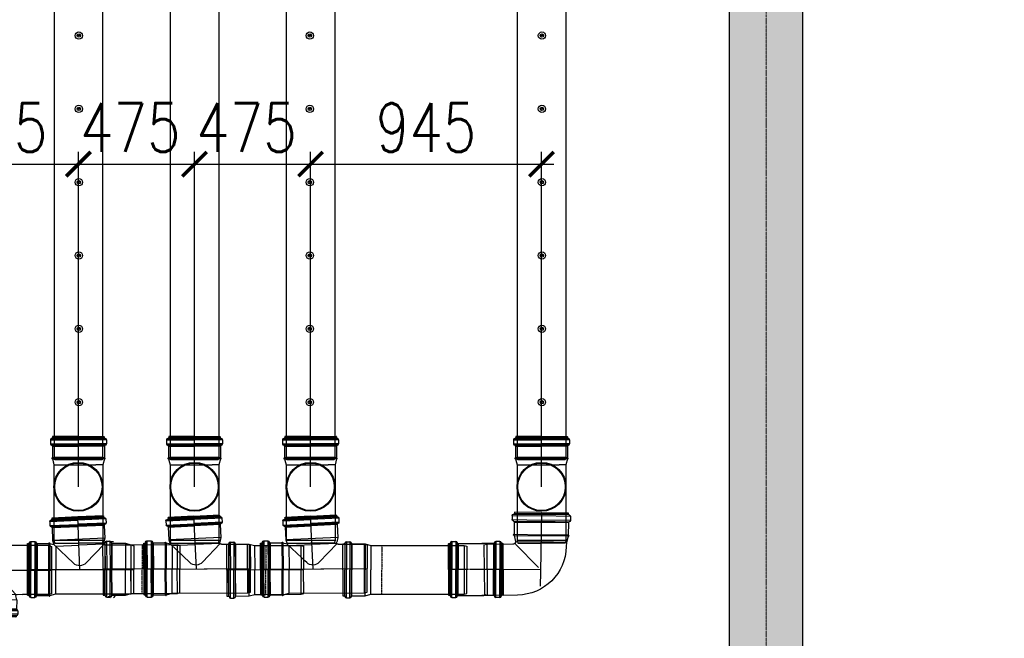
# Model space of a CAD drawing. Header units: millimetres. Extents: x -374129 to 1163271, y -112652 to 695637.
# Tile 134 of 256: x 67266 to 71295, y -45319 to -42788. Entities that reach past the tile are written whole.
import ezdxf
from ezdxf import colors
from ezdxf.entities.mleader import LeaderData, LeaderLine
from ezdxf.math import Vec2, Vec3

# ---------------------------------------------------------------- set-up
doc = ezdxf.new("R2010")
doc.units = ezdxf.units.MM
doc.header["$PDMODE"] = 4
for name, pattern in [('ACAD_ISO04W100', [30, 24, -3, 0, -3]), ('CENTER', [50.8, 31.75, -6.35, 6.35, -6.35]), ('CENTER1', [0.77, 0.5, -0.1, 0.07, -0.1]), ('CENTER2', [3.6, 3, -0.2, 0.2, -0.2]), ('DASHDOT', [20, 13, -3.4, 0.2, -3.4])]:
    doc.linetypes.add(name, pattern=pattern)
for name, color, linetype in [('FK_opisy', 7, 'Continuous'), ('KRT_kreskowanie', 252, 'Continuous'), ('KRT_opisy', 146, 'Continuous'), ('KRT_sciany', 2, 'Continuous'), ('KRT_technologia', 30, 'Continuous'), ('KRT_wymiary', 4, 'Continuous')]:
    doc.layers.add(name, color=color, linetype=linetype)
doc.layers.add('IS_pomocnicza', color=6, linetype='Continuous', lineweight=30)
doc.layers.add('KRT_osie', color=55, linetype='ACAD_ISO04W100', lineweight=18)
doc.styles.add('WYMIAR', font='romans.shx', dxfattribs={"width": 0.8})
doc.dimstyles.new('KRT_1-100', dxfattribs={"dimscale": 100, "dimtxt": 2, "dimasz": 1, "dimexe": 0.5, "dimexo": 0, "dimgap": 0.5, "dimtad": 1, "dimdec": 1, "dimrnd": 0.1, "dimzin": 9, "dimdsep": 46, "dimtxsty": 'WYMIAR', "dimblk": 'ARCHTICK', "dimcen": 0.09, "dimdle": 0.5, "dimclrd": 1, "dimclre": 252, "dimclrt": 256, "dimadec": 0, "dimazin": 0, "dimtfac": 1, "dimtdec": 1, "dimtmove": 0, "dimatfit": 3, "dimfxl": 1, "dimtolj": 1, "dimtzin": 0, "dimarcsym": 0})

# ---------------------------------------------------------------- blocks, each defined once
blk = doc.blocks.new('IS_KAO_trójnik_200_góra')
at = {"layer": 'KRT_technologia', "linetype": 'Continuous', "transparency": 33554687}
for p, q in [((34903.02, 13525.22), (34900.61, 13524.58)), ((34903.02, 13525.22), (34901.38, 13524.78)), ((34903.05, 13525.07), (34903.05, 13514.58)), ((34903.07, 13525.27), (34903.12, 13525.45)), ((34903.14, 13525.32), (34903.14, 13514.58)), ((34903.29, 13525.51), (34903.19, 13525.51)), ((34903.34, 13525.32), (34903.34, 13514.58)), ((34903.41, 13525.29), (34903.36, 13525.45)), ((34903.43, 13525.08), (34903.43, 13514.58)), ((34908.29, 13525.23), (34903.48, 13525.23)), ((34908.29, 13525.23), (34908.29, 13514.58)), ((34908.54, 13525.16), (34908.54, 13514.58)), ((34908.83, 13525.74), (34908.83, 13514.58)), ((34910.88, 13526.05), (34909.2, 13526.05)), ((34909.2, 13526.05), (34909.2, 13514.58)), ((34910.88, 13526.05), (34910.88, 13514.58)), ((34911.25, 13525.74), (34911.25, 13514.58)), ((34911.43, 13525.55), (34911.43, 13525.47)), ((34911.55, 13525.07), (34911.55, 13514.58)), ((34912.15, 13525.14), (34911.79, 13525.14)), ((34911.79, 13525.14), (34911.79, 13514.58)), ((34912.15, 13525.07), (34912.15, 13514.58)), ((34912.22, 13514.58), (34912.22, 13525.07)), ((34869.72, 13524.58), (34868.63, 13524.29)), ((34868.63, 13524.29), (34868.63, 13514.58)), ((34897.28, 13524.58), (34869.72, 13524.58)), ((34869.72, 13504.58), (34869.72, 13524.58)), ((34900.61, 13524.58), (34897.28, 13524.58)), ((34900.61, 13524.58), (34900.61, 13507.41)), ((34868.63, 13504.87), (34868.63, 13514.58)), ((34903.05, 13504.09), (34903.05, 13514.58)), ((34903.14, 13503.84), (34903.14, 13514.58)), ((34903.34, 13503.84), (34903.34, 13514.58)), ((34903.43, 13504.08), (34903.43, 13514.58)), ((34908.29, 13503.92), (34908.29, 13514.58)), ((34908.54, 13504), (34908.54, 13514.58)), ((34908.83, 13503.42), (34908.83, 13514.58)), ((34909.2, 13503.11), (34909.2, 13514.58)), ((34910.88, 13503.11), (34910.88, 13514.58)), ((34911.25, 13503.42), (34911.25, 13514.58)), ((34911.55, 13504.09), (34911.55, 13514.58)), ((34911.79, 13504.01), (34911.79, 13514.58)), ((34912.15, 13504.09), (34912.15, 13514.58)), ((34912.22, 13514.58), (34912.22, 13504.09)), ((34869.72, 13504.58), (34868.63, 13504.87)), ((34897.28, 13504.58), (34869.72, 13504.58)), ((34900.61, 13504.58), (34897.28, 13504.58)), ((34900.61, 13504.58), (34900.61, 13507.41)), ((34903.02, 13503.93), (34900.61, 13504.58)), ((34903.07, 13503.88), (34903.12, 13503.7)), ((34903.29, 13503.65), (34903.19, 13503.65)), ((34903.41, 13503.87), (34903.36, 13503.7)), ((34908.29, 13503.92), (34903.48, 13503.92)), ((34910.88, 13503.11), (34909.2, 13503.11)), ((34911.43, 13503.6), (34911.43, 13503.68)), ((34912.15, 13504.01), (34911.79, 13504.01))]:
    blk.add_line(p, q, dxfattribs=at)
at = {"layer": 'KRT_technologia'}
for radius in [10, 9.7]:
    blk.add_circle((34891.65, 13514.58), radius, dxfattribs=at)
at = {"layer": 'KRT_technologia', "linetype": 'Continuous', "transparency": 33554687}
for centre, radius, start, end in [((34903, 13525.29), 0.0727, 285, 345), ((34903.19, 13525.43), 0.0727, 90, 165), ((34903.29, 13525.43), 0.0727, 15, 90), ((34903.48, 13525.31), 0.0727, 195, 270), ((34908.29, 13525.6), 0.364, 270, 354.2608), ((34909.2, 13525.51), 0.545, 90, 174.2608), ((34910.88, 13525.51), 0.545, 5, 90), ((34911.79, 13525.51), 0.364, 185, 270), ((34912.15, 13525.07), 0.0727, 0, 90), ((34903, 13503.86), 0.0727, 15, 75), ((34903.19, 13503.72), 0.0727, 195, 270), ((34903.29, 13503.72), 0.0727, 270, 345), ((34903.48, 13503.85), 0.0727, 90, 165), ((34908.29, 13503.56), 0.364, 5.7392, 90), ((34909.2, 13503.65), 0.545, 185.7392, 270), ((34910.88, 13503.65), 0.545, 270, 355), ((34911.79, 13503.65), 0.364, 90, 175), ((34912.15, 13504.09), 0.0727, 270, 0)]:
    blk.add_arc(centre, radius, start, end, dxfattribs=at)
blk = doc.blocks.new('kk')
at = {"layer": 'KRT_technologia', "linetype": 'Continuous', "lineweight": 25}
for p, q in [((0, 0), (-5.77, 0)), ((0, 0), (5.77, 0)), ((-6.31, -0.74), (-6.31, -1.66)), ((-6.31, -0.74), (0, -0.74)), ((-6.31, -1.66), (0, -1.66)), ((-6.04, -0.44), (-5.99, -0.43)), ((-6.04, -0.44), (0, -0.44)), ((-6.04, -1.96), (0, -1.96)), ((-5.81, -0.04), (-5.81, -0.23)), ((-5.81, -0.23), (0, -0.23)), ((5.81, -0.23), (0, -0.23)), ((6.04, -0.44), (0, -0.44)), ((6.31, -0.74), (0, -0.74)), ((6.31, -1.66), (0, -1.66)), ((6.04, -1.96), (0, -1.96)), ((5.81, -0.04), (5.81, -0.23)), ((6.04, -0.44), (5.99, -0.43)), ((6.31, -0.74), (6.31, -1.66)), ((-5.86, -2.16), (-5.86, -4.81)), ((-5.86, -2.16), (0, -2.16)), ((5.86, -2.16), (0, -2.16)), ((5.86, -2.16), (5.86, -4.81)), ((-6.01, -4.91), (-6.01, -4.97)), ((-5.89, -4.85), (-5.98, -4.87)), ((-5.88, -5.03), (-5.98, -5.01)), ((-5.86, -4.81), (0, -4.81)), ((-5.85, -5.06), (-5.5, -6.38)), ((-5.85, -5.06), (0, -5.06)), ((-5.5, -6.38), (-5.5, -7.3)), ((-5.5, -6.38), (0, -6.38)), ((5.86, -4.81), (0, -4.81)), ((5.85, -5.06), (0, -5.06)), ((5.33, -6.38), (0, -6.38)), ((5.85, -5.06), (5.5, -6.38)), ((5.5, -6.38), (5.5, -6.39)), ((5.88, -5.03), (5.98, -5.01)), ((5.89, -4.85), (5.98, -4.87)), ((6.01, -4.91), (6.01, -4.97)), ((5.5, -6.97), (0.45, -11.89)), ((6.08, -6.99), (11.74, -7.13)), ((11.74, -7.13), (11.45, -18.13)), ((11.74, -7.13), (12.34, -7.31)), ((12.34, -7.31), (12.06, -17.98)), ((4.88, -17.96), (11.45, -18.13)), ((11.45, -18.13), (12.06, -17.98))]:
    blk.add_line(p, q, dxfattribs=at)
at = {"layer": 'KRT_technologia', "linetype": 'CENTER', "lineweight": 25}
for p, q in [((0, 0), (0, -12.84)), ((0, -12.33), (12.2, -12.65)), ((0, -12.84), (0, -15.98))]:
    blk.add_line(p, q, dxfattribs=at)
at = {"layer": 'KRT_technologia', "linetype": 'Continuous', "lineweight": 25}
for centre, radius, start, end in [((-5.77, -0.04), 0.04, 90, 180), ((5.77, -0.04), 0.04, 0, 90), ((-6.01, -0.74), 0.3, 95, 180), ((-6.01, -1.66), 0.3, 180, 264.2608), ((-6.06, -2.16), 0.2, 0, 84.2608), ((-6.01, -0.23), 0.2, 275, 0), ((6.01, -0.23), 0.2, 180, 265), ((6.06, -2.16), 0.2, 95.7392, 180), ((6.01, -0.74), 0.3, 0, 85), ((6.01, -1.66), 0.3, 275.7392, 0), ((-5.97, -4.91), 0.04, 105, 180), ((-5.97, -4.97), 0.04, 180, 255), ((-5.9, -4.81), 0.04, 285, 0), ((-5.89, -5.07), 0.04, 15, 75), ((6.1, -6.39), 0.6, 180, 268.5), ((5.89, -5.07), 0.04, 105, 165), ((5.9, -4.81), 0.04, 180, 255), ((5.97, -4.91), 0.04, 0, 75), ((5.97, -4.97), 0.04, 285, 0), ((5.16, -7.3), 10.66, 180, 268.5)]:
    blk.add_arc(centre, radius, start, end, dxfattribs=at)
blk = doc.blocks.new('IS_WNT_KAO_trójnik_200')
at = {"layer": 'KRT_technologia', "linetype": 'Continuous', "transparency": 33554687}
for p, q in [((34086.14, 14802.05), (34097.29, 14802.09)), ((34086.32, 14802.23), (34086.4, 14802.24)), ((34086.73, 14802.95), (34086.73, 14802.6)), ((34086.73, 14802.6), (34097.29, 14802.63)), ((34097.29, 14803.03), (34086.8, 14803.03)), ((34086.8, 14802.95), (34097.29, 14802.99)), ((34086.8, 14802.35), (34097.3, 14802.39)), ((34107.77, 14802.95), (34097.28, 14802.92)), ((34107.84, 14802.6), (34097.28, 14802.56)), ((34107.77, 14802.35), (34097.28, 14802.32)), ((34108.44, 14802.06), (34097.28, 14802.02)), ((34097.29, 14803.03), (34107.78, 14803.03)), ((34097.29, 14781.52), (34097.29, 14803.03)), ((34107.79, 14803.03), (34107.86, 14802.97)), ((34107.86, 14802.95), (34107.86, 14802.6)), ((34108.27, 14802.23), (34108.19, 14802.24)), ((34085.82, 14801.68), (34097.3, 14801.72)), ((34085.82, 14801.69), (34085.82, 14800)), ((34085.83, 14800), (34097.3, 14800.04)), ((34086.14, 14799.63), (34097.3, 14799.67)), ((34086.64, 14799.1), (34086.64, 14793.86)), ((34086.65, 14799.1), (34097.3, 14799.13)), ((34086.73, 14799.34), (34097.3, 14799.38)), ((34108.76, 14801.69), (34097.28, 14801.65)), ((34108.76, 14800), (34097.29, 14799.97)), ((34108.45, 14799.64), (34097.29, 14799.6)), ((34107.87, 14799.34), (34097.29, 14799.31)), ((34107.95, 14799.1), (34097.29, 14799.06)), ((34107.95, 14799.1), (34107.95, 14793.86)), ((34108.77, 14801.69), (34108.77, 14800)), ((34086.64, 14793.86), (34087.17, 14791.86)), ((34086.64, 14793.86), (34107.95, 14793.86)), ((34107.95, 14793.86), (34107.5, 14792.18)), ((34116.94, 14793.86), (34115.26, 14793.79)), ((34116.94, 14793.86), (34117.44, 14782.4)), ((34075.88, 14790.6), (34074.8, 14790.26)), ((34074.8, 14790.26), (34075.22, 14780.56)), ((34086.59, 14791.06), (34075.88, 14790.6)), ((34076.75, 14770.61), (34075.88, 14790.6)), ((34087.06, 14791.31), (34094.66, 14784.04)), ((34087.26, 14791.38), (34097.26, 14791.42)), ((34106.77, 14791.45), (34097.26, 14791.42)), ((34099.81, 14784.16), (34107.51, 14792.23)), ((34106.77, 14791.45), (34107.18, 14781.95)), ((34109.12, 14792.69), (34107.5, 14792.18)), ((34109.16, 14792.54), (34109.61, 14782.06)), ((34109.17, 14792.74), (34109.21, 14792.92)), ((34109.24, 14792.79), (34109.71, 14782.06)), ((34109.38, 14792.99), (34109.27, 14792.98)), ((34109.43, 14792.8), (34109.9, 14782.07)), ((34109.5, 14792.77), (34109.45, 14792.94)), ((34109.54, 14792.56), (34110, 14782.08)), ((34114.39, 14792.93), (34109.58, 14792.72)), ((34114.39, 14792.93), (34114.85, 14782.29)), ((34114.63, 14792.87), (34115.1, 14782.3)), ((34114.9, 14793.46), (34115.39, 14782.31)), ((34115.26, 14793.79), (34115.76, 14782.33)), ((34117.32, 14793.57), (34117.81, 14782.42)), ((34117.5, 14793.39), (34117.51, 14793.31)), ((34117.65, 14792.91), (34118.11, 14782.43)), ((34118.24, 14793.01), (34117.89, 14792.99)), ((34117.89, 14792.99), (34118.35, 14782.44)), ((34118.25, 14792.94), (34118.7, 14782.46)), ((34118.78, 14782.46), (34118.32, 14792.94)), ((34118.78, 14782.46), (34092.93, 14781.33)), ((34099.81, 14784.16), (34100.5, 14784.88)), ((34107.62, 14771.96), (34107.18, 14781.95)), ((34110.07, 14771.58), (34109.61, 14782.06)), ((34110.17, 14771.33), (34109.71, 14782.06)), ((34110.37, 14771.34), (34109.9, 14782.07)), ((34110.45, 14771.59), (34110, 14782.08)), ((34115.32, 14771.64), (34114.85, 14782.29)), ((34115.56, 14771.73), (34115.1, 14782.3)), ((34115.88, 14771.16), (34115.39, 14782.31)), ((34116.26, 14770.87), (34115.76, 14782.33)), ((34117.94, 14770.94), (34117.44, 14782.4)), ((34118.29, 14771.27), (34117.81, 14782.42)), ((34118.56, 14771.95), (34118.11, 14782.43)), ((34118.81, 14771.89), (34118.35, 14782.44)), ((34119.16, 14771.97), (34118.7, 14782.46)), ((34118.78, 14782.46), (34119.24, 14771.98)), ((34094.12, 14781.38), (34075.22, 14780.56)), ((34075.65, 14770.86), (34075.22, 14780.56)), ((34076.75, 14770.61), (34075.65, 14770.86)), ((34107.62, 14771.96), (34076.75, 14770.61)), ((34110.04, 14771.42), (34107.62, 14771.96)), ((34110.1, 14771.37), (34110.15, 14771.2)), ((34110.33, 14771.15), (34110.23, 14771.15)), ((34110.44, 14771.38), (34110.4, 14771.21)), ((34115.32, 14771.64), (34110.5, 14771.43)), ((34117.94, 14770.94), (34116.26, 14770.87)), ((34118.46, 14771.46), (34118.46, 14771.54)), ((34119.17, 14771.9), (34118.81, 14771.89))]:
    blk.add_line(p, q, dxfattribs=at)
for centre, radius, start, end in [((34086.37, 14801.69), 0.545, 95, 180), ((34086.37, 14802.6), 0.364, 275, 0), ((34086.8, 14802.95), 0.0727, 90, 180), ((34107.78, 14802.95), 0.0727, 0, 90), ((34108.22, 14802.6), 0.364, 180, 265), ((34108.22, 14801.69), 0.545, 0, 85), ((34086.37, 14800), 0.545, 180, 264.2608), ((34086.27, 14799.1), 0.364, 0, 84.2608), ((34108.31, 14799.1), 0.364, 95.7392, 180), ((34108.22, 14800), 0.545, 275.7392, 0), ((34116.96, 14793.32), 0.545, 7.5, 92.5), ((34086.56, 14791.7), 0.636, 272.5, 15), ((34109.09, 14792.76), 0.0727, 287.5, 347.5), ((34109.28, 14792.91), 0.0727, 92.5, 167.5), ((34109.38, 14792.91), 0.0727, 17.5, 92.5), ((34109.57, 14792.79), 0.0727, 197.5, 272.5), ((34114.37, 14793.3), 0.364, 272.5, 356.7608), ((34115.28, 14793.24), 0.545, 92.5, 176.7608), ((34117.87, 14793.36), 0.364, 187.5, 272.5), ((34118.25, 14792.94), 0.0727, 2.5, 92.5), ((34097.18, 14786.67), 3.64, 226.25, 316.3455), ((34110.03, 14771.35), 0.0727, 17.5, 77.5), ((34110.22, 14771.22), 0.0727, 197.5, 272.5), ((34110.33, 14771.23), 0.0727, 272.5, 347.5), ((34110.51, 14771.36), 0.0727, 92.5, 167.5), ((34115.33, 14771.28), 0.364, 8.2392, 92.5), ((34116.23, 14771.41), 0.545, 188.2392, 272.5), ((34117.92, 14771.48), 0.545, 272.5, 357.5), ((34118.83, 14771.52), 0.364, 92.5, 177.5), ((34119.16, 14771.97), 0.0727, 272.5, 2.5)]:
    blk.add_arc(centre, radius, start, end, dxfattribs=at)
blk = doc.blocks.new('IS_KAO_rura_z_kielichem_200')
at = {"layer": 'KRT_technologia', "linetype": 'Continuous', "transparency": 33554687}
for p, q in [((34252.2, 14721.68), (34250.8, 14721.68)), ((34250.8, 14721.68), (34250.8, 14710.24)), ((34252.2, 14721.68), (34252.2, 14710.24)), ((34203.99, 14720.24), (34202.96, 14719.93)), ((34202.96, 14719.93), (34202.96, 14710.24)), ((34242.28, 14720.24), (34203.99, 14720.24)), ((34203.99, 14700.24), (34203.99, 14720.24)), ((34242.28, 14720.24), (34237.69, 14720.24)), ((34244.52, 14720.84), (34242.28, 14720.24)), ((34242.28, 14720.24), (34242.28, 14710.24)), ((34250.06, 14720.84), (34244.52, 14720.84)), ((34244.52, 14720.84), (34244.52, 14710.24)), ((34250.06, 14720.84), (34250.06, 14710.24)), ((34250.15, 14720.93), (34250.16, 14721.1)), ((34250.16, 14721.1), (34250.16, 14710.24)), ((34252.85, 14720.93), (34252.83, 14721.1)), ((34252.83, 14721.1), (34252.83, 14710.24)), ((34253.68, 14720.84), (34252.94, 14720.84)), ((34252.94, 14720.84), (34252.94, 14710.24)), ((34253.68, 14710.24), (34253.68, 14720.84)), ((34202.96, 14700.56), (34202.96, 14710.24)), ((34242.28, 14700.24), (34242.28, 14710.24)), ((34244.52, 14699.64), (34244.52, 14710.24)), ((34250.06, 14699.64), (34250.06, 14710.24)), ((34250.16, 14699.39), (34250.16, 14710.24)), ((34250.8, 14698.81), (34250.8, 14710.24)), ((34252.2, 14698.81), (34252.2, 14710.24)), ((34252.83, 14699.39), (34252.83, 14710.24)), ((34252.94, 14699.64), (34252.94, 14710.24)), ((34253.68, 14710.24), (34253.68, 14699.64)), ((34203.99, 14700.24), (34202.96, 14700.56)), ((34242.28, 14700.24), (34203.99, 14700.24)), ((34242.28, 14700.24), (34237.69, 14700.24)), ((34244.52, 14699.64), (34242.28, 14700.24)), ((34250.06, 14699.64), (34244.52, 14699.64)), ((34250.15, 14699.56), (34250.16, 14699.39)), ((34252.2, 14698.81), (34250.8, 14698.81)), ((34252.85, 14699.56), (34252.83, 14699.39)), ((34253.68, 14699.64), (34252.94, 14699.64))]:
    blk.add_line(p, q, dxfattribs=at)
at = {"layer": 'KRT_technologia', "linetype": 'CENTER1', "transparency": 33554687}
for p in [(34237.69, 14720.3), (34237.69, 14700.19)]:
    blk.add_line(p, (34237.69, 14710.24), dxfattribs=at)
at = {"layer": 'KRT_technologia', "linetype": 'Continuous', "transparency": 33554687}
for centre, radius, start, end in [((34250.8, 14721.04), 0.636, 90, 175), ((34252.2, 14721.04), 0.636, 5, 90), ((34250.06, 14720.94), 0.0909, 270, 355), ((34252.94, 14720.94), 0.0909, 185, 270), ((34250.06, 14699.55), 0.0909, 5, 90), ((34250.8, 14699.44), 0.636, 185, 270), ((34252.2, 14699.44), 0.636, 270, 355), ((34252.94, 14699.55), 0.0909, 90, 175)]:
    blk.add_arc(centre, radius, start, end, dxfattribs=at)
blk = doc.blocks.new('IS_KAO_nasuwka_200')
at = {"layer": 'KRT_technologia', "linetype": 'Continuous', "transparency": 33554687}
for p, q in [((34239.89, 14701.4), (34241.57, 14701.4)), ((34239.89, 14701.4), (34239.89, 14689.93)), ((34241.57, 14701.4), (34241.57, 14689.93)), ((34259.56, 14701.4), (34257.88, 14701.4)), ((34257.88, 14701.4), (34257.88, 14689.93)), ((34259.56, 14701.4), (34259.56, 14689.93)), ((34238.55, 14689.93), (34238.55, 14700.41)), ((34238.62, 14700.49), (34238.98, 14700.49)), ((34238.62, 14700.36), (34238.62, 14689.93)), ((34239.22, 14700.45), (34239.22, 14689.93)), ((34239.35, 14700.9), (34239.34, 14700.82)), ((34239.35, 14700.9), (34239.35, 14689.93)), ((34239.52, 14701.12), (34239.52, 14689.93)), ((34241.94, 14701.13), (34241.94, 14689.93)), ((34242.12, 14700.9), (34242.12, 14689.93)), ((34242.23, 14700.54), (34242.23, 14689.93)), ((34242.48, 14700.58), (34253.04, 14700.58)), ((34242.48, 14700.58), (34242.48, 14689.93)), ((34256.98, 14700.58), (34252.16, 14700.58)), ((34256.98, 14700.58), (34256.98, 14689.93)), ((34257.22, 14700.54), (34257.22, 14689.93)), ((34257.34, 14700.9), (34257.34, 14689.93)), ((34257.52, 14701.13), (34257.52, 14689.93)), ((34259.93, 14701.12), (34259.93, 14689.93)), ((34260.11, 14700.9), (34260.12, 14700.82)), ((34260.11, 14700.9), (34260.11, 14689.93)), ((34260.23, 14700.45), (34260.23, 14689.93)), ((34260.83, 14700.49), (34260.48, 14700.49)), ((34260.83, 14700.36), (34260.83, 14689.93)), ((34260.9, 14689.93), (34260.9, 14700.41)), ((34238.55, 14689.93), (34238.55, 14679.44)), ((34238.62, 14679.5), (34238.62, 14689.93)), ((34239.22, 14679.4), (34239.22, 14689.93)), ((34239.35, 14678.96), (34239.35, 14689.93)), ((34239.52, 14678.73), (34239.52, 14689.93)), ((34239.89, 14678.46), (34239.89, 14689.93)), ((34241.57, 14678.46), (34241.57, 14689.93)), ((34241.94, 14678.73), (34241.94, 14689.93)), ((34242.12, 14678.95), (34242.12, 14689.93)), ((34242.23, 14679.31), (34242.23, 14689.93)), ((34242.48, 14679.28), (34242.48, 14689.93)), ((34256.98, 14679.28), (34256.98, 14689.93)), ((34257.22, 14679.31), (34257.22, 14689.93)), ((34257.34, 14678.95), (34257.34, 14689.93)), ((34257.52, 14678.73), (34257.52, 14689.93)), ((34257.88, 14678.46), (34257.88, 14689.93)), ((34259.56, 14678.46), (34259.56, 14689.93)), ((34259.93, 14678.73), (34259.93, 14689.93)), ((34260.11, 14678.96), (34260.11, 14689.93)), ((34260.23, 14679.4), (34260.23, 14689.93)), ((34260.83, 14679.5), (34260.83, 14689.93)), ((34260.9, 14689.93), (34260.9, 14679.44)), ((34238.62, 14679.37), (34238.98, 14679.37)), ((34239.35, 14678.96), (34239.34, 14679.04)), ((34239.89, 14678.46), (34241.57, 14678.46)), ((34242.48, 14679.28), (34253.04, 14679.28)), ((34256.98, 14679.28), (34252.16, 14679.28)), ((34259.56, 14678.46), (34257.88, 14678.46)), ((34260.11, 14678.96), (34260.12, 14679.04)), ((34260.83, 14679.37), (34260.48, 14679.37))]:
    blk.add_line(p, q, dxfattribs=at)
at = {"layer": 'KRT_technologia', "linetype": 'CENTER2', "transparency": 33554687}
blk.add_line((34260.9, 14689.93), (34238.55, 14689.93), dxfattribs=at)
at = {"layer": 'KRT_technologia', "linetype": 'Continuous', "transparency": 33554687}
for centre, radius, start, end in [((34239.89, 14700.85), 0.545, 90, 175), ((34241.57, 14700.85), 0.545, 5.7392, 90), ((34257.88, 14700.85), 0.545, 90, 174.2608), ((34259.56, 14700.85), 0.545, 5, 90), ((34238.62, 14700.41), 0.0727, 90, 180), ((34238.98, 14700.85), 0.363, 270, 355), ((34242.48, 14700.94), 0.363, 185.7392, 270), ((34256.98, 14700.94), 0.363, 270, 354.2608), ((34260.48, 14700.85), 0.363, 185, 270), ((34260.83, 14700.41), 0.0727, 0, 90), ((34238.62, 14679.44), 0.0727, 180, 270), ((34238.98, 14679), 0.363, 5, 90), ((34239.89, 14679), 0.545, 185, 270), ((34241.57, 14679), 0.545, 270, 354.2608), ((34242.48, 14678.91), 0.363, 90, 174.2608), ((34256.98, 14678.91), 0.363, 5.7392, 90), ((34257.88, 14679), 0.545, 185.7392, 270), ((34259.56, 14679), 0.545, 270, 355), ((34260.48, 14679), 0.363, 90, 175), ((34260.83, 14679.44), 0.0727, 270, 0)]:
    blk.add_arc(centre, radius, start, end, dxfattribs=at)
blk = doc.blocks.new('IS_KAO_kielich_200')
at = {"layer": 'KRT_technologia', "linetype": 'Continuous', "transparency": 33554687}
for p, q in [((34215.99, 14693.51), (34214.95, 14693.19)), ((34214.95, 14693.19), (34214.95, 14683.51)), ((34234.97, 14693.51), (34215.99, 14693.51)), ((34215.99, 14693.51), (34215.99, 14683.51)), ((34234.97, 14693.51), (34230.38, 14693.51)), ((34237.21, 14694.11), (34234.97, 14693.51)), ((34234.97, 14693.51), (34234.97, 14683.51)), ((34242.75, 14694.11), (34237.21, 14694.11)), ((34237.21, 14694.11), (34237.21, 14683.51)), ((34242.75, 14694.11), (34242.75, 14683.51)), ((34242.84, 14694.19), (34242.86, 14694.36)), ((34242.86, 14694.36), (34242.86, 14683.51)), ((34244.89, 14694.94), (34243.49, 14694.94)), ((34243.49, 14694.94), (34243.49, 14683.51)), ((34244.89, 14694.94), (34244.89, 14683.51)), ((34245.54, 14694.19), (34245.53, 14694.36)), ((34245.53, 14694.36), (34245.53, 14683.51)), ((34246.37, 14694.11), (34245.63, 14694.11)), ((34245.63, 14694.11), (34245.63, 14683.51)), ((34246.37, 14683.51), (34246.37, 14694.11)), ((34214.95, 14673.82), (34214.95, 14683.51)), ((34215.99, 14673.51), (34215.99, 14683.51)), ((34234.97, 14673.51), (34234.97, 14683.51)), ((34237.21, 14672.91), (34237.21, 14683.51)), ((34242.75, 14672.91), (34242.75, 14683.51)), ((34242.86, 14672.65), (34242.86, 14683.51)), ((34243.49, 14672.07), (34243.49, 14683.51)), ((34244.89, 14672.07), (34244.89, 14683.51)), ((34245.53, 14672.65), (34245.53, 14683.51)), ((34245.63, 14672.91), (34245.63, 14683.51)), ((34246.37, 14683.51), (34246.37, 14672.91)), ((34215.99, 14673.51), (34214.95, 14673.82)), ((34234.97, 14673.51), (34215.99, 14673.51)), ((34234.97, 14673.51), (34230.38, 14673.51)), ((34237.21, 14672.91), (34234.97, 14673.51)), ((34242.75, 14672.91), (34237.21, 14672.91)), ((34242.84, 14672.82), (34242.86, 14672.65)), ((34244.89, 14672.07), (34243.49, 14672.07)), ((34245.54, 14672.82), (34245.53, 14672.65)), ((34246.37, 14672.91), (34245.63, 14672.91))]:
    blk.add_line(p, q, dxfattribs=at)
at = {"layer": 'KRT_technologia', "linetype": 'CENTER1', "transparency": 33554687}
for p in [(34230.38, 14693.56), (34230.38, 14673.45)]:
    blk.add_line(p, (34230.38, 14683.51), dxfattribs=at)
at = {"layer": 'KRT_technologia', "linetype": 'DASHDOT', "ltscale": 3, "transparency": 33554687}
blk.add_lwpolyline([(34214.95, 14683.51), (34246.37, 14683.51)], dxfattribs=at)
at = {"layer": 'KRT_technologia', "linetype": 'Continuous', "transparency": 33554687}
for centre, radius, start, end in [((34242.75, 14694.2), 0.0909, 270, 355), ((34243.49, 14694.31), 0.636, 90, 175), ((34244.89, 14694.31), 0.636, 5, 90), ((34245.63, 14694.2), 0.0909, 185, 270), ((34242.75, 14672.81), 0.0909, 5, 90), ((34243.49, 14672.71), 0.636, 185, 270), ((34244.89, 14672.71), 0.636, 270, 355), ((34245.63, 14672.81), 0.0909, 90, 175)]:
    blk.add_arc(centre, radius, start, end, dxfattribs=at)
blk = doc.blocks.new('trojnik redukcyjny 200 na 160')
at = {"layer": 'KRT_technologia'}
for p, q in [((-215, -104.9), (-215, 104.9)), ((-210.8, 105.6), (-214.3, 105.6)), ((-214.3, 104.9), (-214.3, -104.9)), ((-210.8, 105.6), (-210.8, -105.6)), ((-208.3, -104.9), (-208.3, 104.9)), ((-205.3, 111.6), (-205.3, -111.6)), ((-201.7, -114.7), (-201.7, 114.7)), ((-184.8, 114.7), (-201.7, 114.7)), ((-184.8, -114.7), (-184.8, 114.7)), ((-181.1, 111.6), (-181.1, -111.6)), ((-178.2, -105.8), (-178.2, 105.8)), ((-127.6, 106.5), (-175.8, 106.5)), ((-175.8, 106.5), (-175.8, -106.5)), ((-127.2, 105), (-127.2, -105)), ((-126.9, 107.1), (-126.4, 108.7)), ((-126.2, -107.4), (-126.2, 107.4)), ((-125.7, 109.3), (-124.7, 109.3)), ((-124.2, 107.4), (-124.2, -107.4)), ((-124, 108.7), (-123.5, 107)), ((-123.3, -104.9), (-123.3, 104.9)), ((-123, 106.4), (-99, 100)), ((210, -100), (210, 100)), ((210, 100), (220.9, 97.1)), ((220.9, 97.1), (220.9, -97.1)), ((-214.3, 0), (220.9, 0)), ((0, 0), (-9.4, -213.8)), ((-210.8, -105.6), (-214.3, -105.6)), ((-184.8, -114.7), (-201.7, -114.7)), ((-127.6, -106.5), (-175.8, -106.5)), ((-126.9, -107.1), (-126.4, -108.7)), ((-125.7, -109.3), (-124.7, -109.3)), ((-124, -108.7), (-123.5, -107)), ((-123, -106.4), (-99, -95.1)), ((-86.4, -101.1), (-90.5, -114.4)), ((-86.5, -101.5), (-80.3, -95.5)), ((220.9, -97.1), (210, -100)), ((-96.5, -160.4), (82, -164.4)), ((77.4, -162), (-91.8, -158.2)), ((-99.1, -163.3), (-99.4, -176.8)), ((84.1, -180.9), (-99.4, -176.8)), ((84.4, -167.4), (-99.1, -163.3)), ((-96.9, -179.8), (81.6, -183.8)), ((-92.3, -184.3), (76.7, -188)), ((-92.3, -184.3), (-92.3, -187.1)), ((76.1, -191.4), (-91.8, -187.7)), ((-91.7, -187.1), (76.1, -190.8)), ((76.2, -186), (-91.6, -182.3)), ((76.7, -188), (76.6, -190.9)), ((84.4, -167.4), (84.1, -180.9))]:
    blk.add_line(p, q, dxfattribs=at)
for points in [[(210, 100), (-99, 100), (-99, -95.1), (102.8, -100)], [(-80.3, -95.5), (-22.1, -39.7)], [(77.3, -101.3), (19.1, -40.5)], [(210, -100), (102.8, -100)]]:
    blk.add_lwpolyline(points, dxfattribs=at)
blk.add_lwpolyline([(79.8, -121.5), (78.1, -160), (-92.4, -156.2), (-90.5, -114.4), (79.8, -121.8), (76.2, -105.7, -0.479656), (81.2, -99.5)], format="xyb", dxfattribs=at)
for centre, radius, start, end in [((-214.3, 104.9), 0.727, 90, 180), ((-210.9, 109.4), 3.81, 271.4057, 5.6147), ((-201.7, 109.3), 5.45, 90, 174.2608), ((-184.8, 109.3), 5.45, 5.7392, 90), ((-175.8, 110.2), 3.64, 185.7392, 270), ((-127.6, 107.3), 0.727, 270, 345), ((-125.7, 108.5), 0.727, 90, 165), ((-124.7, 108.5), 0.727, 15, 90), ((-122.8, 107.1), 0.727, 195, 255), ((-2.1, -61), 29.5, 44.0616, 140.886), ((-214.3, -104.9), 0.727, 180, 270), ((-210.9, -109.4), 3.81, 354.3853, 88.5943), ((-201.7, -109.3), 5.45, 185.7392, 270), ((-184.8, -109.3), 5.45, 270, 354.2608), ((-175.8, -110.2), 3.64, 90, 174.2608), ((-127.6, -107.3), 0.727, 15, 90), ((-125.7, -108.5), 0.727, 195, 270), ((-124.7, -108.5), 0.727, 270, 345), ((-122.8, -107.1), 0.727, 105, 165), ((-94.7, -163.4), 4.36, 94.4617, 178.7226), ((-95.3, -156.2), 2.91, 274.4617, 358.7226), ((81, -160.1), 2.91, 178.7226, 262.9834), ((-95, -176.9), 4.36, 178.7226, 262.9834), ((-95.3, -184.3), 3.05, 0.1283, 94.3373), ((-91.7, -187.1), 0.582, 178.7226, 268.7226), ((76.1, -190.8), 0.582, 268.7226, 358.7226), ((79.8, -188.2), 3.05, 83.1078, 177.3168), ((79.8, -180.8), 4.36, 274.4617, 358.7226), ((80.1, -167.3), 4.36, 358.7226, 82.9834)]:
    blk.add_arc(centre, radius, start, end, dxfattribs=at)
blk = doc.blocks.new('_ArchTick')
at = {"color": 0, "linetype": 'ByBlock', "const_width": 0.15}
blk.add_lwpolyline([(-0.5, -0.5), (0.5, 0.5)], dxfattribs=at)
blk = doc.blocks.new('*D2327')
at = {"layer": 'Defpoints', "color": 0}
for p in [(68526.4, -11291.3), (68526.4, -12511.3), (67861.4, -12611.3)]:
    blk.add_point(p, dxfattribs=at)
at = {"layer": 'KRT_wymiary', "color": 252, "lineweight": -2}
for p, q in [((67861.4, -12611.3), (67861.4, -11241.3)), ((68526.4, -12511.3), (68526.4, -11241.3))]:
    blk.add_line(p, q, dxfattribs=at)
at = {"layer": 'KRT_wymiary', "color": 1, "lineweight": -2}
blk.add_line((67811.4, -11291.3), (68576.4, -11291.3), dxfattribs=at)
at = {"layer": 'KRT_wymiary', "color": 1, "lineweight": -2, "xscale": 100, "yscale": 100, "zscale": 100, "rotation": 180}
blk.add_blockref('_ArchTick', (67861.4, -11291.3), dxfattribs=at)
at = {"layer": 'KRT_wymiary', "color": 1, "lineweight": -2, "xscale": 100, "yscale": 100, "zscale": 100}
blk.add_blockref('_ArchTick', (68526.4, -11291.3), dxfattribs=at)
at = {"layer": 'KRT_wymiary', "insert": (68193.9, -11141.3), "char_height": 200, "attachment_point": 5, "style": 'WYMIAR'}
blk.add_mtext('\\A1;665', dxfattribs=at)
blk = doc.blocks.new('*D2328')
at = {"layer": 'Defpoints', "color": 0}
for p in [(69001.4, -11291.3), (69001.4, -12567.3), (68526.4, -12611.3)]:
    blk.add_point(p, dxfattribs=at)
at = {"layer": 'KRT_wymiary', "color": 252, "lineweight": -2}
for p, q in [((68526.4, -12611.3), (68526.4, -11241.3)), ((69001.4, -12567.3), (69001.4, -11241.3))]:
    blk.add_line(p, q, dxfattribs=at)
at = {"layer": 'KRT_wymiary', "color": 1, "lineweight": -2}
blk.add_line((68476.4, -11291.3), (69051.4, -11291.3), dxfattribs=at)
at = {"layer": 'KRT_wymiary', "color": 1, "lineweight": -2, "xscale": 100, "yscale": 100, "zscale": 100, "rotation": 180}
blk.add_blockref('_ArchTick', (68526.4, -11291.3), dxfattribs=at)
at = {"layer": 'KRT_wymiary', "color": 1, "lineweight": -2, "xscale": 100, "yscale": 100, "zscale": 100}
blk.add_blockref('_ArchTick', (69001.4, -11291.3), dxfattribs=at)
at = {"layer": 'KRT_wymiary', "insert": (68738.9, -11141.3), "char_height": 200, "attachment_point": 5, "style": 'WYMIAR'}
blk.add_mtext('\\A1;475', dxfattribs=at)
blk = doc.blocks.new('*D2329')
at = {"layer": 'Defpoints', "color": 0}
for p in [(69476.4, -11291.3), (69476.4, -12565.3), (69001.4, -12611.3)]:
    blk.add_point(p, dxfattribs=at)
at = {"layer": 'KRT_wymiary', "color": 252, "lineweight": -2}
for p, q in [((69001.4, -12611.3), (69001.4, -11241.3)), ((69476.4, -12565.3), (69476.4, -11241.3))]:
    blk.add_line(p, q, dxfattribs=at)
at = {"layer": 'KRT_wymiary', "color": 1, "lineweight": -2}
blk.add_line((68951.4, -11291.3), (69526.4, -11291.3), dxfattribs=at)
at = {"layer": 'KRT_wymiary', "color": 1, "lineweight": -2, "xscale": 100, "yscale": 100, "zscale": 100, "rotation": 180}
blk.add_blockref('_ArchTick', (69001.4, -11291.3), dxfattribs=at)
at = {"layer": 'KRT_wymiary', "color": 1, "lineweight": -2, "xscale": 100, "yscale": 100, "zscale": 100}
blk.add_blockref('_ArchTick', (69476.4, -11291.3), dxfattribs=at)
at = {"layer": 'KRT_wymiary', "insert": (69213.9, -11141.3), "char_height": 200, "attachment_point": 5, "style": 'WYMIAR'}
blk.add_mtext('\\A1;475', dxfattribs=at)
blk = doc.blocks.new('*D2330')
at = {"layer": 'Defpoints', "color": 0}
for p in [(70421.4, -11291.3), (69476.4, -12611.3), (70421.4, -12611.3)]:
    blk.add_point(p, dxfattribs=at)
at = {"layer": 'KRT_wymiary', "color": 252, "lineweight": -2}
for p, q in [((69476.4, -12611.3), (69476.4, -11241.3)), ((70421.4, -12611.3), (70421.4, -11241.3))]:
    blk.add_line(p, q, dxfattribs=at)
at = {"layer": 'KRT_wymiary', "color": 1, "lineweight": -2}
blk.add_line((69426.4, -11291.3), (70471.4, -11291.3), dxfattribs=at)
at = {"layer": 'KRT_wymiary', "color": 1, "lineweight": -2, "xscale": 100, "yscale": 100, "zscale": 100, "rotation": 180}
blk.add_blockref('_ArchTick', (69476.4, -11291.3), dxfattribs=at)
at = {"layer": 'KRT_wymiary', "color": 1, "lineweight": -2, "xscale": 100, "yscale": 100, "zscale": 100}
blk.add_blockref('_ArchTick', (70421.4, -11291.3), dxfattribs=at)
at = {"layer": 'KRT_wymiary', "insert": (69948.9, -11141.3), "char_height": 200, "attachment_point": 5, "style": 'WYMIAR'}
blk.add_mtext('\\A1;945', dxfattribs=at)
blk = doc.blocks.new('sys napowietrzania')
at = {"layer": 'KRT_technologia', "linetype": 'Continuous', "transparency": 33554687}
for p, q in [((68655.72, -12835.11, -3334.86), (68669.76, -12835.11, -3334.86)), ((68803.96, -13045.45, -3334.86), (68803.96, -12844.36, -3334.86))]:
    blk.add_line(p, q, dxfattribs=at)
at = {"layer": 'KRT_technologia', "linetype": 'Continuous', "transparency": 33554687, "elevation": -3659.98}
for points in [[(68626.67, -12490.08), (68626.67, -10587.78), (68626.67, -2354.28), (68426.67, -2354.28), (68426.67, -10587.78), (68426.67, -12490.08), (68526.67, -12490.08), (68626.67, -12490.08), (68623.5, -12500.45), (68526.67, -12500.45), (68429.84, -12500.45), (68426.67, -12490.08)], [(69101.67, -12490.08), (69101.67, -10587.78), (69101.67, -2354.28), (68901.67, -2354.28), (68901.67, -10587.78), (68901.67, -12490.08), (69001.67, -12490.08), (69101.67, -12490.08), (69098.5, -12500.45), (69001.67, -12500.45), (68904.84, -12500.45), (68901.67, -12490.08)], [(69576.67, -12490.08), (69576.67, -10587.78), (69576.67, -2354.28), (69376.67, -2354.28), (69376.67, -10587.78), (69376.67, -12490.08), (69476.67, -12490.08), (69576.67, -12490.08), (69573.5, -12500.45), (69476.67, -12500.45), (69379.84, -12500.45), (69376.67, -12490.08)], [(70521.67, -12490.08), (70521.67, -10587.78), (70521.67, -2354.28), (70321.67, -2354.28), (70321.67, -10587.78), (70321.67, -12490.08), (70421.67, -12490.08), (70521.67, -12490.08), (70518.5, -12500.45), (70421.67, -12500.45), (70324.84, -12500.45), (70321.67, -12490.08)]]:
    blk.add_lwpolyline(points, dxfattribs=at)
at = {"layer": 'KRT_technologia'}
for centre, radius in [((68528.17, -10765.41, -3659.98), 15), ((69473.17, -10765.41, -3659.98), 15), ((70423.01, -10765.41, -3659.98), 15), ((68528.17, -10765.41, -3659.98), 7), ((68528.17, -10765.41, -3659.98), 1.5), ((69473.17, -10765.41, -3659.98), 7), ((69473.17, -10765.41, -3659.98), 1.5), ((70423.01, -10765.41, -3659.98), 7), ((70423.01, -10765.41, -3659.98), 1.5), ((68528.17, -11065.41, -3659.98), 15), ((68528.17, -11065.41, -3659.98), 7), ((68528.17, -11065.41, -3659.98), 1.5), ((69473.17, -11065.41, -3659.98), 15), ((69473.17, -11065.41, -3659.98), 7), ((69473.17, -11065.41, -3659.98), 1.5), ((70423.01, -11065.41, -3659.98), 15), ((70423.01, -11065.41, -3659.98), 7), ((70423.01, -11065.41, -3659.98), 1.5), ((68528.17, -11365.41, -3659.98), 15), ((68528.17, -11365.41, -3659.98), 7), ((69473.17, -11365.41, -3659.98), 15), ((69473.17, -11365.41, -3659.98), 7), ((70423.01, -11365.41, -3659.98), 15), ((70423.01, -11365.41, -3659.98), 7), ((68528.17, -11365.41, -3659.98), 1.5), ((69473.17, -11365.41, -3659.98), 1.5), ((70423.01, -11365.41, -3659.98), 1.5), ((68528.17, -11665.41, -3659.98), 15), ((68528.17, -11665.41, -3659.98), 7), ((68528.17, -11665.41, -3659.98), 1.5), ((69473.17, -11665.41, -3659.98), 15), ((69473.17, -11665.41, -3659.98), 7), ((69473.17, -11665.41, -3659.98), 1.5), ((70423.01, -11665.41, -3659.98), 15), ((70423.01, -11665.41, -3659.98), 7), ((70423.01, -11665.41, -3659.98), 1.5), ((68528.17, -11965.41, -3659.98), 15), ((68528.17, -11965.41, -3659.98), 7), ((68528.17, -11965.41, -3659.98), 1.5), ((69473.17, -11965.41, -3659.98), 15), ((69473.17, -11965.41, -3659.98), 7), ((69473.17, -11965.41, -3659.98), 1.5), ((70423.01, -11965.41, -3659.98), 15), ((70423.01, -11965.41, -3659.98), 7), ((70423.01, -11965.41, -3659.98), 1.5), ((68528.17, -12265.41, -3659.98), 15), ((68528.17, -12265.41, -3659.98), 7), ((68528.17, -12265.41, -3659.98), 1.5), ((69473.17, -12265.41, -3659.98), 15), ((69473.17, -12265.41, -3659.98), 7), ((69473.17, -12265.41, -3659.98), 1.5), ((70423.01, -12265.41, -3659.98), 15), ((70423.01, -12265.41, -3659.98), 7), ((70423.01, -12265.41, -3659.98), 1.5)]:
    blk.add_circle(centre, radius, dxfattribs=at)
at = {"layer": 'KRT_technologia', "linetype": 'Continuous', "transparency": 33554687}
for centre, start, end in [((68655.72, -13057.48, -3334.86), 185, 270), ((68669.76, -13057.48, -3334.86), 270, 355)]:
    blk.add_arc(centre, 6.36, start, end, dxfattribs=at)
at = {"layer": 'IS_pomocnicza', "xscale": 10, "yscale": 10, "zscale": 10}
for name, p, rotation in [('IS_KAO_trójnik_200_góra', (203672.14, -361527.88, -3599.71), 90), ('IS_KAO_trójnik_200_góra', (204147.14, -361527.88, -3599.71), 90), ('IS_KAO_trójnik_200_góra', (204622.14, -361527.88, -3599.71), 90), ('IS_KAO_trójnik_200_góra', (205567.14, -361527.88, -3599.71), 90), ('IS_KAO_nasuwka_200', (-272344.83, -159848.75, -3334.86), 359.9999999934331)]:
    blk.add_blockref(name, p, dxfattribs=dict(at, rotation=rotation))
at = {"layer": 'KRT_kreskowanie'}
blk.add_blockref('trojnik redukcyjny 200 na 160', (68194.69, -12952.25, -3334.86), dxfattribs=at)
at = {"layer": 'KRT_technologia', "zscale": 10}
for name, p, xscale, yscale, rotation in [('IS_WNT_KAO_trójnik_200', (415628.81, -145750.97, -3334.86), -10, 10, 2.5000000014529), ('IS_WNT_KAO_trójnik_200', (416797.74, -143923.38, -3334.86), -10, 9.999999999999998, 2.8009265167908), ('IS_WNT_KAO_trójnik_200', (417275.74, -143923.38, -3334.86), -10, 9.999999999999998, 2.8009265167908), ('IS_KAO_rura_z_kielichem_200', (412145.32, 134151.24, -3599.71), 10, 10, 180)]:
    blk.add_blockref(name, p, dxfattribs=dict(at, xscale=xscale, yscale=yscale, rotation=rotation))
at = {"layer": 'KRT_technologia', "linetype": 'Continuous', "ltscale": 3}
for name, p, xscale, yscale, zscale, rotation in [('kk', (70421.08, -12716.52, -3334.86), -18.9, 18.9, 18.9, 359.0417462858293), ('IS_KAO_kielich_200', (410401.75, 135483.36, -3599.71), 10, 10, 10, 180.2674769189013), ('IS_KAO_kielich_200', (410908.06, 135479.83, -3599.71), 10, 10, 10, 180.2674769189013)]:
    blk.add_blockref(name, p, dxfattribs=dict(at, xscale=xscale, yscale=yscale, zscale=zscale, rotation=rotation))
at = {"layer": 'KRT_wymiary'}
for base, p1, p2, picture, middle in [((68526.36, -11291.34, -3993.08), (67861.36, -12611.34, -3599.71), (68526.36, -12511.34, -3599.71), '*D2327', (68193.86, -11141.34, -3993.08)), ((70421.36, -11291.34, -3993.08), (69476.36, -12611.34, -3599.71), (70421.36, -12611.34, -3599.71), '*D2330', (69948.86, -11141.34, -3993.08))]:
    dim = blk.add_linear_dim(base=base, p1=p1, p2=p2, dimstyle='KRT_1-100', dxfattribs=at)
    dim.commit()
    dim.dimension.update_dxf_attribs({"geometry": picture, "text_midpoint": middle})
for base, p1, p2, picture, middle in [((69001.36, -11291.34, -3993.08), (68526.36, -12611.34, -3599.71), (69001.36, -12567.34, -3599.71), '*D2328', (68738.86, -11291.34, -3993.08)), ((69476.36, -11291.34, -3993.08), (69001.36, -12611.34, -3599.71), (69476.36, -12565.34, -3599.71), '*D2329', (69213.86, -11291.34, -3993.08))]:
    dim = blk.add_linear_dim(base=base, p1=p1, p2=p2, dimstyle='KRT_1-100', dxfattribs=at)
    dim.commit()
    dim.dimension.update_dxf_attribs({"geometry": picture, "text_midpoint": middle, "dimtype": 128})

msp = doc.modelspace()

# ---------------------------------------------------------------- hatches: boundary and pattern name
at = {"layer": 'KRT_kreskowanie'}
h = msp.add_hatch(dxfattribs=at)
h.set_pattern_fill('ANSI33', color=256, scale=20, style=0)
h.set_pattern_definition([(45, (-1e-05, 3009.36), (-89.80256, 89.80256), []), (45, (89.8, 3009.36), (-89.80256, 89.80256), [63.5, -31.75])])
h.paths.add_polyline_path([(38290, -33690.64), (19090, -33690.64), (19090, -46990.64), (19390, -46990.64), (19390, -33990.64), (25390, -33990.64), (25390, -46990.64), (25690, -46990.64), (25690, -33990.64), (31690, -33990.64), (31690, -46990.64), (31990, -46990.64), (31990, -33990.64), (37990, -33990.64), (37990, -46990.64), (38290, -46990.64)])
h.paths.add_polyline_path([(51230, -33990.64), (57230, -33990.64), (57230, -46990.64), (57530, -46990.64), (57530, -33690.64), (38330, -33690.64), (38330, -46990.64), (38630, -46990.64), (38630, -33990.64), (44630, -33990.64), (44630, -46990.64), (44930, -46990.64), (44930, -33990.64), (50930, -33990.64), (50930, -46990.64), (51230, -46990.64)])
h.paths.add_polyline_path([(70470, -33690.64), (57570, -33690.64), (57570, -46990.64), (57870, -46990.64), (57870, -33990.64), (63870, -33990.64), (63870, -46990.64), (64170, -46990.64), (64170, -33990.64), (70170, -33990.64), (70170, -46990.64), (70470, -46990.64)])

# ---------------------------------------------------------------- linework, layer by layer
at = {"layer": 'KRT_osie', "ltscale": 0.5}
msp.add_line((70320, -27801.99), (70320, -48285.63), dxfattribs=at)
at = {"layer": 'KRT_sciany'}
for p, q in [((70470, -46990.64), (70470, -33715.64)), ((70170, -46990.64), (70170, -33990.64))]:
    msp.add_line(p, q, dxfattribs=at)

# ---------------------------------------------------------------- block references
msp.add_blockref('sys napowietrzania', (-1019.98, -32087.66, 3070))

# ---------------------------------------------------------------- leaders
at = {"layer": 'FK_opisy', "color": 1}
ml = msp.add_multileader_mtext('Standard', dxfattribs=at)
ml.set_content('\\C54;WYPEŁNIENIE Z DESEK DREWNIANYCH GR.10cm. USZCZELNIONYCH OD WNĘTRZA FOLIĄ BUDOWLANĄ GR.0.5mm', style='WYMIAR')
ml.set_leader_properties()
ml.build(insert=Vec2(0, 0))
ml.multileader.update_dxf_attribs({"text_left_attachment_type": 6, "text_right_attachment_type": 6, "dogleg_length": 0.36, "arrow_head_size": 200, "scale": 100})
ctx = ml.context
ctx.base_point, ctx.scale, ctx.char_height, ctx.arrow_head_size, ctx.landing_gap_size, ctx.plane_origin = Vec3(-6581.15, -44729.21), 100, 200, 200, 9, Vec3(-43361.71, -127601.34)
ctx.left_attachment, ctx.right_attachment = 6, 6
notes = []
notes.append((ctx, [(0, (1, 1, 0), (-6617.15, -44729.21), (1, 0), 36, [(0, [(-7456.67, -46780.64)], 0, [])])]))
ctx.mtext.insert, ctx.mtext.width, ctx.mtext.defined_height, ctx.mtext.line_spacing_style, ctx.mtext.flow_direction = Vec3(-6572.15, -44489.21), 3640.4709, 1400.46, 2, 5
for ctx, leaders in notes:
    for number, flags, end, landing, length, lines in leaders:
        leader = LeaderData()
        leader.index, (leader.has_last_leader_line, leader.has_dogleg_vector, leader.attachment_direction) = number, flags
        leader.last_leader_point, leader.dogleg_vector, leader.dogleg_length = Vec3(end), Vec3(landing), length
        for number, points, colour, breaks in lines:
            line = LeaderLine()
            line.index, line.vertices, line.color, line.breaks = number, Vec3.list(points), colors.encode_raw_color(colour), breaks
            leader.lines.append(line)
        ctx.leaders.append(leader)

# ---------------------------------------------------------------- next in the draw order: leaders
at = {"layer": 'KRT_opisy', "color": 1}
ml = msp.add_multileader_mtext('Standard', dxfattribs=at)
ml.set_content('\\C54;DRABINA TECHNICZNA WRAZ Z MOCOWANIEM I ZABEZPIECZENIEM WEJŚCIA WZGODNIE Z OBOWIĄZUJĄCYMI PRZEPISAMI BHP- DOSTĘP DO DACHU BIOREAKTORÓW ', style='WYMIAR')
ml.set_leader_properties(color=256)
ml.build(insert=Vec2(0, 0))
ml.multileader.update_dxf_attribs({"text_right_attachment_type": 6, "dogleg_length": 0.36, "arrow_head_size": 200, "scale": 100})
ctx = ml.context
ctx.base_point, ctx.scale, ctx.char_height, ctx.arrow_head_size, ctx.landing_gap_size, ctx.plane_origin, ctx.plane_x_axis, ctx.plane_y_axis = Vec3(71065.93, -99665.24), 100, 200, 200, 9, Vec3(161769.66, -115314.77), Vec3(0, 1), Vec3(-1, 0)
ctx.right_attachment = 6
notes = []
notes.append((ctx, [(0, (1, 1, 0), (71205.93, -94216.95), (0, -1), 36, [(1, [(71035.28, -93350)], 0, [])])]))
ctx.mtext.insert, ctx.mtext.text_direction, ctx.mtext.width, ctx.mtext.defined_height, ctx.mtext.flow_direction = Vec3(70965.93, -99656.24), Vec3(0, 1), 5396.6943, 1534.23, 5
ctx.mtext.has_bg_fill, ctx.mtext.bg_color, ctx.mtext.bg_scale_factor, ctx.mtext.bg_transparency, ctx.mtext.use_window_bg_color = 1, -1027028792, 1.5, 0, 1
for ctx, leaders in notes:
    for number, flags, end, landing, length, lines in leaders:
        leader = LeaderData()
        leader.index, (leader.has_last_leader_line, leader.has_dogleg_vector, leader.attachment_direction) = number, flags
        leader.last_leader_point, leader.dogleg_vector, leader.dogleg_length = Vec3(end), Vec3(landing), length
        for number, points, colour, breaks in lines:
            line = LeaderLine()
            line.index, line.vertices, line.color, line.breaks = number, Vec3.list(points), colors.encode_raw_color(colour), breaks
            leader.lines.append(line)
        ctx.leaders.append(leader)

doc.saveas('drawing.dxf')
